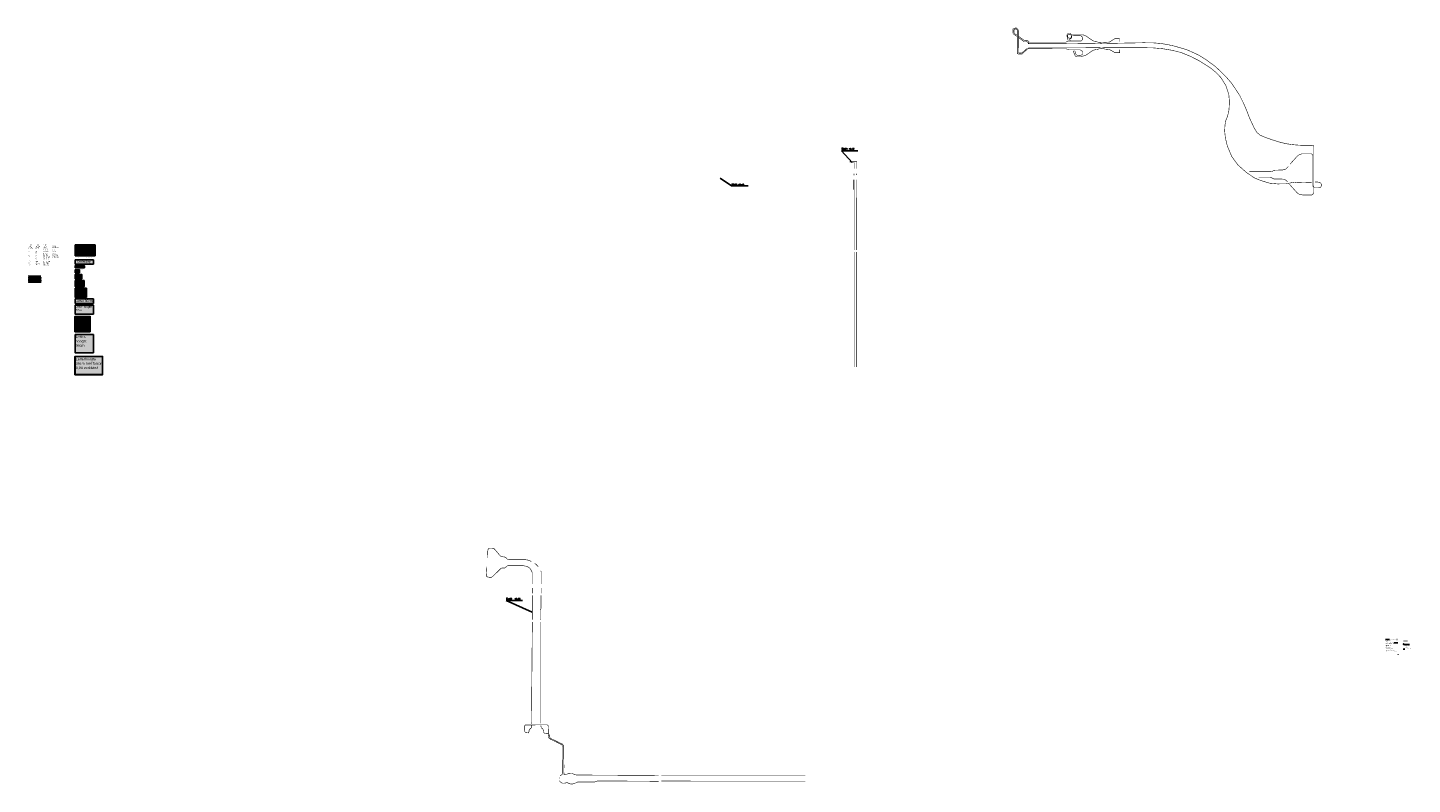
# Model space of a CAD drawing. Header units: metres. Extents: x 361 to 74719, y -10671 to 4094.
# Tile 1 of 3: x 361 to 18396, y -5756 to 4094. Entities that reach past the tile are written whole.
import ezdxf
from ezdxf.enums import TextEntityAlignment as Align

# ---------------------------------------------------------------- set-up
doc = ezdxf.new("R2010")
doc.units = ezdxf.units.M
doc.linetypes.add('ACAD_ISO03W100', pattern=[30, 12, -18])
doc.layers.add('Tekenwerk', color=18, linetype='Continuous')
doc.styles.add('SASBO', font='TXT.SHX')
doc.styles.add('style1', font='swiss.ttf')
doc.styles.add('TXT', font='technic_.ttf', dxfattribs={"width": 0.9, "height": 1.35})

# ---------------------------------------------------------------- blocks, each defined once
blk = doc.blocks.new('Tekstbord type A')
h = blk.add_hatch(color=2)
edge = h.paths.add_edge_path()
edge.add_line((3.5, -20), (56.5, -20))
edge.add_arc((56.5, -16.5), 3.5, 270, 360)
edge.add_line((60, -16.5), (60, 16.5))
edge.add_arc((56.5, 16.5), 3.5, 0, 90)
edge.add_line((56.5, 20), (3.5, 20))
edge.add_arc((3.5, 16.5), 3.5, 90, 180)
edge.add_line((0, 16.5), (0, -16.5))
edge.add_arc((3.5, -16.5), 3.5, 180, 270)
blk.add_lwpolyline([(3.5, -20), (56.5, -20, 0.4142136), (60, -16.5), (60, 16.5, 0.4142136), (56.5, 20), (3.5, 20, 0.4142136), (0, 16.5), (0, -16.5, 0.4142136)], format="xyb", close=True)
at = {"color": 18, "const_width": 1}
blk.add_lwpolyline([(3.5, -17.5), (56.5, -17.5, 0.4142136), (57.5, -16.5), (57.5, 16.5, 0.4142136), (56.5, 17.5), (3.5, 17.5, 0.4142136), (2.5, 16.5), (2.5, -16.5, 0.4142136)], format="xyb", close=True, dxfattribs=at)
blk = doc.blocks.new('Tekstbord type B')
h = blk.add_hatch(color=2)
edge = h.paths.add_edge_path()
edge.add_line((3.5, -30), (86.5, -30))
edge.add_arc((86.5, -26.5), 3.5, 270, 360)
edge.add_line((90, -26.5), (90, 26.5))
edge.add_arc((86.5, 26.5), 3.5, 0, 90)
edge.add_line((86.5, 30), (3.5, 30))
edge.add_arc((3.5, 26.5), 3.5, 90, 180)
edge.add_line((0, 26.5), (0, -26.5))
edge.add_arc((3.5, -26.5), 3.5, 180, 270)
blk.add_lwpolyline([(3.5, -30), (86.5, -30, 0.4142136), (90, -26.5), (90, 26.5, 0.4142136), (86.5, 30), (3.5, 30, 0.4142136), (0, 26.5), (0, -26.5, 0.4142136)], format="xyb", close=True)
at = {"color": 18, "const_width": 1}
blk.add_lwpolyline([(3.5, -27.5), (86.5, -27.5, 0.4142136), (87.5, -26.5), (87.5, 26.5, 0.4142136), (86.5, 27.5), (3.5, 27.5, 0.4142136), (2.5, 26.5), (2.5, -26.5, 0.4142136)], format="xyb", close=True, dxfattribs=at)
blk = doc.blocks.new('Tekstbord type C')
h = blk.add_hatch(color=2)
edge = h.paths.add_edge_path()
edge.add_line((3.5, -40), (116.5, -40))
edge.add_arc((116.5, -36.5), 3.5, 270, 360)
edge.add_line((120, -36.5), (120, 36.5))
edge.add_arc((116.5, 36.5), 3.5, 0, 90)
edge.add_line((116.5, 40), (3.5, 40))
edge.add_arc((3.5, 36.5), 3.5, 90, 180)
edge.add_line((0, 36.5), (0, -36.5))
edge.add_arc((3.5, -36.5), 3.5, 180, 270)
blk.add_lwpolyline([(3.5, -40), (116.5, -40, 0.4142136), (120, -36.5), (120, 36.5, 0.4142136), (116.5, 40), (3.5, 40, 0.4142136), (0, 36.5), (0, -36.5, 0.4142136)], format="xyb", close=True)
at = {"color": 18, "const_width": 1}
blk.add_lwpolyline([(3.5, -37.5), (116.5, -37.5, 0.4142136), (117.5, -36.5), (117.5, 36.5, 0.4142136), (116.5, 37.5), (3.5, 37.5, 0.4142136), (2.5, 36.5), (2.5, -36.5, 0.4142136)], format="xyb", close=True, dxfattribs=at)
blk = doc.blocks.new('Tekstbord type D')
h = blk.add_hatch(color=2)
edge = h.paths.add_edge_path()
edge.add_line((3.5, -60), (146.5, -60))
edge.add_arc((146.5, -56.5), 3.5, 270, 360)
edge.add_line((150, -56.5), (150, 56.5))
edge.add_arc((146.5, 56.5), 3.5, 0, 90)
edge.add_line((146.5, 60), (3.5, 60))
edge.add_arc((3.5, 56.5), 3.5, 90, 180)
edge.add_line((0, 56.5), (0, -56.5))
edge.add_arc((3.5, -56.5), 3.5, 180, 270)
blk.add_lwpolyline([(3.5, -60), (146.5, -60, 0.4142136), (150, -56.5), (150, 56.5, 0.4142136), (146.5, 60), (3.5, 60, 0.4142136), (0, 56.5), (0, -56.5, 0.4142136)], format="xyb", close=True)
at = {"color": 18, "const_width": 1}
blk.add_lwpolyline([(3.5, -57.5), (146.5, -57.5, 0.4142136), (147.5, -56.5), (147.5, 56.5, 0.4142136), (146.5, 57.5), (3.5, 57.5, 0.4142136), (2.5, 56.5), (2.5, -56.5, 0.4142136)], format="xyb", close=True, dxfattribs=at)
blk = doc.blocks.new('Tekstbord type E')
h = blk.add_hatch(color=2)
edge = h.paths.add_edge_path()
edge.add_line((3.5, -30), (236.5, -30))
edge.add_arc((236.5, -26.5), 3.5, 270, 360)
edge.add_line((240, -26.5), (240, 26.5))
edge.add_arc((236.5, 26.5), 3.5, 0, 90)
edge.add_line((236.5, 30), (3.5, 30))
edge.add_arc((3.5, 26.5), 3.5, 90, 180)
edge.add_line((0, 26.5), (0, -26.5))
edge.add_arc((3.5, -26.5), 3.5, 180, 270)
blk.add_lwpolyline([(3.5, -30), (236.5, -30, 0.4142136), (240, -26.5), (240, 26.5, 0.4142136), (236.5, 30), (3.5, 30, 0.4142136), (0, 26.5), (0, -26.5, 0.4142136)], format="xyb", close=True)
at = {"color": 18, "const_width": 1}
blk.add_lwpolyline([(3.5, -27.5), (236.5, -27.5, 0.4142136), (237.5, -26.5), (237.5, 26.5, 0.4142136), (236.5, 27.5), (3.5, 27.5, 0.4142136), (2.5, 26.5), (2.5, -26.5, 0.4142136)], format="xyb", close=True, dxfattribs=at)
blk = doc.blocks.new('Tekstbord type F')
h = blk.add_hatch(color=2)
edge = h.paths.add_edge_path()
edge.add_line((3.5, -60), (236.5, -60))
edge.add_arc((236.5, -56.5), 3.5, 270, 360)
edge.add_line((240, -56.5), (240, 56.5))
edge.add_arc((236.5, 56.5), 3.5, 0, 90)
edge.add_line((236.5, 60), (3.5, 60))
edge.add_arc((3.5, 56.5), 3.5, 90, 180)
edge.add_line((0, 56.5), (0, -56.5))
edge.add_arc((3.5, -56.5), 3.5, 180, 270)
blk.add_lwpolyline([(3.5, -60), (236.5, -60, 0.4142136), (240, -56.5), (240, 56.5, 0.4142136), (236.5, 60), (3.5, 60, 0.4142136), (0, 56.5), (0, -56.5, 0.4142136)], format="xyb", close=True)
at = {"color": 18, "const_width": 1}
blk.add_lwpolyline([(3.5, -57.5), (236.5, -57.5, 0.4142136), (237.5, -56.5), (237.5, 56.5, 0.4142136), (236.5, 57.5), (3.5, 57.5, 0.4142136), (2.5, 56.5), (2.5, -56.5, 0.4142136)], format="xyb", close=True, dxfattribs=at)
blk = doc.blocks.new('Tekstbord type G')
h = blk.add_hatch(color=2)
edge = h.paths.add_edge_path()
edge.add_line((3.5, -120), (236.5, -120))
edge.add_arc((236.5, -116.5), 3.5, 270, 360)
edge.add_line((240, -116.5), (240, 116.5))
edge.add_arc((236.5, 116.5), 3.5, 0, 90)
edge.add_line((236.5, 120), (3.5, 120))
edge.add_arc((3.5, 116.5), 3.5, 90, 180)
edge.add_line((0, 116.5), (0, -116.5))
edge.add_arc((3.5, -116.5), 3.5, 180, 270)
blk.add_lwpolyline([(3.5, -120), (236.5, -120, 0.4142136), (240, -116.5), (240, 116.5, 0.4142136), (236.5, 120), (3.5, 120, 0.4142136), (0, 116.5), (0, -116.5, 0.4142136)], format="xyb", close=True)
at = {"color": 18, "const_width": 1}
blk.add_lwpolyline([(3.5, -117.5), (236.5, -117.5, 0.4142136), (237.5, -116.5), (237.5, 116.5, 0.4142136), (236.5, 117.5), (3.5, 117.5, 0.4142136), (2.5, 116.5), (2.5, -116.5, 0.4142136)], format="xyb", close=True, dxfattribs=at)
blk = doc.blocks.new('Tekst omleiding 240cm')
h = blk.add_hatch(color=2)
edge = h.paths.add_edge_path()
edge.add_line((4, -30), (237, -30))
edge.add_arc((237, -26), 3.5, 270, 360)
edge.add_line((240, -26), (240, 26))
edge.add_arc((237, 26), 3.5, 0, 90)
edge.add_line((237, 30), (4, 30))
edge.add_arc((4, 26), 3.5, 90, 180)
edge.add_line((0, 26), (0, -26))
edge.add_arc((4, -26), 3.5, 180, 270)
blk.add_lwpolyline([(4, -30), (236, -30, 0.414214), (240, -26), (240, 26, 0.414214), (236, 30), (4, 30, 0.414214), (0, 26), (0, -26, 0.414214)], format="xyb", close=True)
at = {"color": 18, "const_width": 1}
blk.add_lwpolyline([(4, -28), (236, -28, 0.414214), (238, -26), (238, 26, 0.414214), (236, 28), (4, 28, 0.414214), (2, 26), (2, -26, 0.414214)], format="xyb", close=True, dxfattribs=at)
at = {"color": 18, "style": 'style1'}
blk.add_text('Omleiding', height=30, dxfattribs=at).set_placement((23, -11))
blk = doc.blocks.new('Tekst Omleiding 120cm')
h = blk.add_hatch(color=2)
edge = h.paths.add_edge_path()
edge.add_line((2, -15), (118, -15))
edge.add_arc((118, -13), 1.75, 270, 360)
edge.add_line((120, -13), (120, 13))
edge.add_arc((118, 13), 1.75, 0, 90)
edge.add_line((118, 15), (2, 15))
edge.add_arc((2, 13), 1.75, 90, 180)
edge.add_line((0, 13), (0, -13))
edge.add_arc((2, -13), 1.75, 180, 270)
blk.add_lwpolyline([(2, -15), (118, -15, 0.414214), (120, -13), (120, 13, 0.414214), (118, 15), (2, 15, 0.414214), (0, 13), (0, -13, 0.414214)], format="xyb", close=True)
at = {"color": 18, "const_width": 0.5}
blk.add_lwpolyline([(2, -14), (118, -14, 0.414214), (119, -13), (119, 13, 0.414214), (118, 14), (2, 14, 0.414214), (1, 13), (1, -13, 0.414214)], format="xyb", close=True, dxfattribs=at)
at = {"color": 18, "style": 'style1'}
blk.add_text('Omleiding', height=15, dxfattribs=at).set_placement((12, -6))
blk = doc.blocks.new('tekstbord_klapbord')
h = blk.add_hatch(color=2)
h.paths.add_polyline_path([(198, 200), (2, 200, 0.414214), (0, 198), (0, 2, 0.414214), (2, 0), (198, 0, 0.414214), (200, 2), (200, 198, 0.414214)])
h.paths.add_polyline_path([(198, 197), (198, 3, -0.414214), (197, 2), (3, 2, -0.414214), (2, 3), (2, 197, -0.414214), (3, 198), (197, 198, -0.414214)], flags=16)
h.paths.add_polyline_path([(197, 196), (197, 4, -0.414214), (196, 3), (4, 3, -0.414214), (3, 4), (3, 196, -0.414214), (4, 197), (196, 197, -0.414214)], flags=0)
h = blk.add_hatch(color=18)
h.paths.add_polyline_path([(197, 198), (3, 198, 0.414214), (2, 197), (2, 3, 0.414214), (3, 2), (197, 2, 0.414214), (198, 3), (198, 197, 0.414214)])
h.paths.add_polyline_path([(197, 196), (197, 4, -0.414214), (196, 3), (4, 3, -0.414214), (3, 4), (3, 196, -0.414214), (4, 197), (196, 197, -0.414214)], flags=16)
for points in [[(2, 200), (198, 200, -0.414214), (200, 198), (200, 2, -0.414214), (198, 0), (2, 0, -0.414214), (0, 2), (0, 198, -0.414214)], [(3, 198), (197, 198, -0.414214), (198, 197), (198, 3, -0.414214), (197, 2), (3, 2, -0.414214), (2, 3), (2, 197, -0.414214)], [(4, 197), (196, 197, -0.414214), (197, 196), (197, 4, -0.414214), (196, 3), (4, 3, -0.414214), (3, 4), (3, 196, -0.414214)]]:
    blk.add_lwpolyline(points, format="xyb", close=True)
blk = doc.blocks.new('tekstbord type H')
h = blk.add_hatch(color=2)
h.paths.add_polyline_path([(358, 240), (2, 240, 0.414214), (0, 238), (0, 2, 0.414214), (2, 0), (358, 0, 0.414214), (360, 2), (360, 238, 0.414214)])
h.paths.add_polyline_path([(358, 237), (358, 3, -0.414214), (357, 2), (3, 2, -0.414214), (2, 3), (2, 237, -0.414214), (3, 238), (357, 238, -0.414214)], flags=16)
h.paths.add_polyline_path([(357, 236), (357, 4, -0.414214), (356, 3), (4, 3, -0.414214), (3, 4), (3, 236, -0.414214), (4, 237), (356, 237, -0.414214)], flags=0)
h = blk.add_hatch(color=18)
h.paths.add_polyline_path([(357, 238), (3, 238, 0.414214), (2, 237), (2, 3, 0.414214), (3, 2), (357, 2, 0.414214), (358, 3), (358, 237, 0.414214)])
h.paths.add_polyline_path([(357, 236), (357, 4, -0.414214), (356, 3), (4, 3, -0.414214), (3, 4), (3, 236, -0.414214), (4, 237), (356, 237, -0.414214)], flags=16)
for points in [[(2, 240), (358, 240, -0.414214), (360, 238), (360, 2, -0.414214), (358, 0), (2, 0, -0.414214), (0, 2), (0, 238, -0.414214)], [(3, 238), (357, 238, -0.414214), (358, 237), (358, 3, -0.414214), (357, 2), (3, 2, -0.414214), (2, 3), (2, 237, -0.414214)], [(4, 237), (356, 237, -0.414214), (357, 236), (357, 4, -0.414214), (356, 3), (4, 3, -0.414214), (3, 4), (3, 236, -0.414214)]]:
    blk.add_lwpolyline(points, format="xyb", close=True)
blk = doc.blocks.new('Tabel Letterhoogtes borden')
for points in [[(0, 144), (0, 0)], [(0, 144), (262, 144)], [(0, 131), (262, 131)], [(0, 118), (262, 118)], [(0, 105), (262, 105)], [(0, 92), (262, 92)], [(0, 78), (262, 78)], [(0, 65), (262, 65)], [(0, 52), (262, 52)], [(0, 39), (262, 39)], [(0, 26), (262, 26)], [(0, 13), (262, 13)], [(0, 0), (262, 0)], [(43, 144), (43, 0)], [(149, 144), (149, 0)], [(168, 131), (168, 0)], [(187, 144), (187, 0)], [(205, 131), (205, 0)], [(224, 144), (224, 0)], [(262, 144), (262, 0)]]:
    blk.add_lwpolyline(points)
at = {"color": 5, "style": 'style1'}
for s, p in [('A**', (191, 122)), ('305', (190, 109)), ('170', (190, 96)), ('140', (190, 83)), ('140', (190, 69)), ('110', (190, 56)), ('110', (190, 43)), ('50', (192, 17)), ('80', (192, 30)), ('36', (192, 4))]:
    blk.add_text(s, height=5, dxfattribs=at).set_placement(p)
at = {"color": 5, "char_height": 5, "style": 'style1'}
for s, insert, width, attachment_point in [('{\\C256;Max snelheid}', (2, 140), 210.29, 1), ('{\\C256;Wegcategorie}', (45, 140), 210.29, 1), ('{\\C256;Nationale stroomweg}', (45, 114), 210.29, 1), ('{\\C256;Regionale stroomweg}', (45, 101), 210.29, 1), ('{\\C256;Gebiedsontsluitingsweg bubeko}', (45, 88), 210.29, 1), ('{\\C256;Gebiedsontsluitingsweg bibeko}', (45, 75), 210.29, 1), ('{\\C256;Erftoegangsweg bubeko}', (45, 62), 210.29, 1), ('{\\C256;Gebiedsontsluitingsweg bibeko}', (45, 49), 210.29, 1), ('{\\C256;Erftoegangsweg bibeko}', (45, 35), 210.29, 1), ('{\\C256;Fietspad *}', (45, 22), 210.29, 1), ('{\\C256;Voetpad *}', (45, 9), 210.29, 1), ('{\\C256;Permanent}', (152, 140), 210.29, 1), ('{\\C256;360}', (158, 111), 18.67, 5), ('{\\C256;200}', (158, 98), 18.67, 5), ('{\\C256;170}', (158, 85), 18.67, 5), ('{\\C256;170}', (158, 72), 18.67, 5), ('{\\C256;140}', (158, 59), 18.67, 5), ('{\\C256;140}', (158, 46), 18.67, 5), ('{\\C256;110}', (158, 33), 18.67, 5), ('{\\C256;50}', (158, 20), 18.67, 5), ('{\\C256;36}', (158, 7), 18.67, 5), ('{\\C256;A}', (156, 127), 210.29, 1), ('{\\C256;270}', (177, 111), 18.67, 5), ('{\\C256;150}', (177, 98), 18.67, 5), ('{\\C256;128}', (177, 85), 18.67, 5), ('{\\C256;128}', (177, 72), 18.67, 5), ('{\\C256;105}', (177, 59), 18.67, 5), ('{\\C256;105}', (177, 46), 18.67, 5), ('{\\C256;83}', (177, 33), 18.67, 5), ('{\\C256;38}', (177, 20), 18.67, 5), ('{\\C256;27}', (177, 7), 18.67, 5), ('{\\C256;a}', (175, 127), 210.29, 1), ('{\\C256;Tijdelijk}', (193, 140), 210.29, 1), ('{\\C256;229}', (215, 111), 18.67, 5), ('{\\C256;128}', (215, 98), 18.67, 5), ('{\\C256;105}', (215, 85), 18.67, 5), ('{\\C256;105}', (215, 72), 18.67, 5), ('{\\C256;83}', (215, 59), 18.67, 5), ('{\\C256;83}', (215, 46), 18.67, 5), ('{\\C256;60}', (215, 33), 18.67, 5), ('{\\C256;38}', (215, 20), 18.67, 5), ('{\\C256;27}', (215, 7), 18.67, 5), ('{\\C256;a}', (213, 127), 210.29, 1), ('{\\C256;Routebord}', (227, 140), 210.29, 1), ('{\\C256;270}', (243, 111), 37.5, 5), ('{\\C256;270}', (243, 98), 37.5, 5), ('{\\C256;270}', (243, 85), 37.5, 5), ('{\\C256;270}', (243, 72), 37.5, 5), ('{\\C256;270}', (243, 59), 37.5, 5), ('{\\C256;270}', (243, 46), 37.5, 5), ('{\\C256;180}', (243, 33), 37.5, 5), ('{\\C256;180}', (243, 20), 37.5, 5), ('{\\C256;180}', (243, 7), 37.5, 5), ("{\\C256;* indien tekst op hetzelfde bord als voor auto's dan de letterhoogte van die voor de auto's gebruiken.}", (45, -4), 210.29, 1), ('{\\C256;** Officieel mag je de tekst verkleinen met factor 0,94}', (45, -21), 210.29, 1)]:
    blk.add_mtext(s, dxfattribs=dict(at, insert=insert, width=width, attachment_point=attachment_point))
at = {"char_height": 5, "width": 210.29, "attachment_point": 1, "style": 'style1'}
for s, insert in [('100 / 120 ', (2, 114)), ('100  ', (2, 101)), ('80', (2, 88)), ('70 ', (2, 75)), ('60 ', (2, 62)), ('50', (2, 49)), ('30', (2, 35))]:
    blk.add_mtext(s, dxfattribs=dict(at, insert=insert))
blk = doc.blocks.new('titel1')
h = blk.add_hatch(color=30)
h.paths.add_polyline_path([(-169, 8, 0.414214), (-170, 7), (-170, 1, 0.414214), (-169, 0), (-158, 0), (-154, 4), (-158, 8)])
h.paths.add_polyline_path([(-169, 8, 0.414214), (-170, 7), (-170, 1, 0.412693), (-169, 0), (-158, 0), (-155, 4), (-159, 8)], flags=16)
h.paths.add_polyline_path([(-164, 7), (-159, 7), (-159, 5), (-161, 5), (-162, 1), (-164, 1), (-162, 5), (-165, 5)], flags=0)
h.paths.add_polyline_path([(-167, 7), (-166, 3), (-166, 3), (-165, 5), (-163, 5), (-165, 1), (-167, 1), (-168, 7)], flags=0)
blk.add_hatch(color=5).paths.add_polyline_path([(0, 0), (0, 8), (-158, 8), (-158, 8), (-155, 4), (-158, 0), (-158, 0)])
at = {"color": 5}
blk.add_lwpolyline([(0, 8), (-158, 8), (-158, 8), (-155, 4), (-158, 0), (-158, 0), (0, 0), (0, 8)], close=True, dxfattribs=at)
at = {"color": 5, "insert": (-4, 4), "char_height": 3, "width": 100.17, "attachment_point": 6, "style": 'style1'}
blk.add_mtext('{\\C255;LEGENDA}', dxfattribs=at)
blk = doc.blocks.new('titel2')
h = blk.add_hatch(color=30)
h.paths.add_polyline_path([(-169, 8, 0.414214), (-170, 7), (-170, 1, 0.414214), (-169, 0), (-158, 0), (-154, 4), (-158, 8)])
h.paths.add_polyline_path([(-169, 8, 0.414214), (-170, 7), (-170, 1, 0.412693), (-169, 0), (-158, 0), (-155, 4), (-159, 8)], flags=16)
h.paths.add_polyline_path([(-164, 7), (-159, 7), (-159, 5), (-161, 5), (-162, 1), (-164, 1), (-162, 5), (-165, 5)], flags=0)
h.paths.add_polyline_path([(-167, 7), (-166, 3), (-166, 3), (-165, 5), (-163, 5), (-165, 1), (-167, 1), (-168, 7)], flags=0)
blk.add_hatch(color=5).paths.add_polyline_path([(0, 0), (0, 8), (-158, 8), (-158, 8), (-155, 4), (-158, 0), (-158, 0)])
at = {"color": 5}
blk.add_lwpolyline([(0, 8), (-158, 8), (-158, 8), (-155, 4), (-158, 0), (-158, 0), (0, 0), (0, 8)], close=True, dxfattribs=at)
at = {"color": 5, "insert": (-4, 4), "char_height": 3, "width": 100.17, "attachment_point": 6, "style": 'style1'}
blk.add_mtext('{\\C255;BIJBEHORENDE TEKENING(EN)}', dxfattribs=at)
blk = doc.blocks.new('titel3')
h = blk.add_hatch(color=30)
h.paths.add_polyline_path([(-169, 8, 0.414214), (-170, 7), (-170, 1, 0.414214), (-169, 0), (-158, 0), (-154, 4), (-158, 8)])
h.paths.add_polyline_path([(-169, 8, 0.414214), (-170, 7), (-170, 1, 0.412693), (-169, 0), (-158, 0), (-155, 4), (-159, 8)], flags=16)
h.paths.add_polyline_path([(-164, 7), (-159, 7), (-159, 5), (-161, 5), (-162, 1), (-164, 1), (-162, 5), (-165, 5)], flags=0)
h.paths.add_polyline_path([(-167, 7), (-166, 3), (-166, 3), (-165, 5), (-163, 5), (-165, 1), (-167, 1), (-168, 7)], flags=0)
blk.add_hatch(color=5).paths.add_polyline_path([(0, 0), (0, 8), (-158, 8), (-158, 8), (-155, 4), (-158, 0), (-158, 0)])
at = {"color": 5}
blk.add_lwpolyline([(0, 8), (-158, 8), (-158, 8), (-155, 4), (-158, 0), (-158, 0), (0, 0), (0, 8)], close=True, dxfattribs=at)
at = {"color": 5, "insert": (-4, 4), "char_height": 3, "width": 100.17, "attachment_point": 6, "style": 'style1'}
blk.add_mtext('{\\C255;OPMERKING(EN)}', dxfattribs=at)
blk = doc.blocks.new('titel4')
h = blk.add_hatch(color=30)
h.paths.add_polyline_path([(-169, 8, 0.414214), (-170, 7), (-170, 1, 0.414214), (-169, 0), (-158, 0), (-154, 4), (-158, 8)])
h.paths.add_polyline_path([(-169, 8, 0.414214), (-170, 7), (-170, 1, 0.412693), (-169, 0), (-158, 0), (-155, 4), (-159, 8)], flags=16)
h.paths.add_polyline_path([(-164, 7), (-159, 7), (-159, 5), (-161, 5), (-162, 1), (-164, 1), (-162, 5), (-165, 5)], flags=0)
h.paths.add_polyline_path([(-167, 7), (-166, 3), (-166, 3), (-165, 5), (-163, 5), (-165, 1), (-167, 1), (-168, 7)], flags=0)
blk.add_hatch(color=5).paths.add_polyline_path([(0, 0), (0, 8), (-158, 8), (-158, 8), (-155, 4), (-158, 0), (-158, 0)])
at = {"color": 5}
blk.add_lwpolyline([(0, 8), (-158, 8), (-158, 8), (-155, 4), (-158, 0), (-158, 0), (0, 0), (0, 8)], close=True, dxfattribs=at)
at = {"color": 5, "insert": (-4, 4), "char_height": 3, "width": 100.17, "attachment_point": 6, "style": 'style1'}
blk.add_mtext('{\\C255;OPDRACHTGEVER}', dxfattribs=at)
blk = doc.blocks.new('attentie2')
at = {"layer": 'Tekenwerk'}
h = blk.add_hatch(color=2, dxfattribs=at)
h.paths.add_polyline_path([(-9, -6, 1), (1, -6, 1)])
h.paths.add_polyline_path([(1, -6, -1), (-9, -6, -1)], flags=16)
h.paths.add_polyline_path([(1, -6, -1), (-9, -6, -1)], flags=0)
h.paths.add_polyline_path([(-1, -5, -0.528828), (0, -5), (0, -7, -0.528828), (-1, -8), (-5, -7, -0.83168), (-5, -6)], flags=0)
h.paths.add_polyline_path([(-6, -6, -1), (-8, -6, -1)], flags=0)
h = blk.add_hatch(color=18, dxfattribs=at)
h.paths.add_polyline_path([(-9, -6, 1), (1, -6, 1)])
h.paths.add_polyline_path([(1, -6, -1), (-9, -6, -1)], flags=16)
h.paths.add_polyline_path([(-1, -5, -0.528828), (0, -5), (0, -7, -0.528828), (-1, -8), (-5, -7, -0.83168), (-5, -6)], flags=0)
h.paths.add_polyline_path([(-6, -6, -1), (-8, -6, -1)], flags=0)
at = {"layer": 'Tekenwerk', "color": 18}
for p, q in [((-1, -5), (-5, -6)), ((-5, -7), (-1, -8)), ((0, -5), (0, -7))]:
    blk.add_line(p, q, dxfattribs=at)
for centre, radius in [((-4, -6), 5.16), ((-4, -6), 5.05), ((-4, -6), 4.84), ((-7, -6), 0.78)]:
    blk.add_circle(centre, radius, dxfattribs=at)
for centre, radius, start, end in [((-5, -6), 0.52, 100.5008, 259.4992), ((-1, -5), 0.377, 0, 111.4846), ((-1, -7), 0.377, 248.5154, 0)]:
    blk.add_arc(centre, radius, start, end, dxfattribs=at)

msp = doc.modelspace()

# ---------------------------------------------------------------- hatches: boundary and pattern name
h = msp.add_hatch(color=30)
h.paths.add_polyline_path([(362, 867, 0.414214), (361, 866), (361, 861, 0.414214), (362, 860), (373, 860), (377, 863), (373, 867)])
h.paths.add_polyline_path([(362, 867, 0.414214), (361, 866), (361, 861, 0.412693), (362, 860), (373, 860), (376, 863), (373, 867)], flags=16)
h.paths.add_polyline_path([(367, 866), (372, 866), (372, 865), (370, 865), (369, 860), (367, 860), (369, 865), (366, 865)], flags=0)
h.paths.add_polyline_path([(364, 866), (365, 862), (365, 862), (366, 865), (368, 865), (366, 860), (364, 860), (363, 866)], flags=0)
msp.add_hatch(color=5).paths.add_polyline_path([(531, 867), (373, 867), (373, 867), (376, 864), (373, 860), (373, 860), (531, 860)])

# ---------------------------------------------------------------- linework, layer by layer
at = {"color": 5, "linetype": 'ACAD_ISO03W100', "ltscale": 0.05}
for p, q in [((13389, 3900, -181986093), (13393, 3895)), ((13393, 3895), (13403, 3891))]:
    msp.add_line(p, q, dxfattribs=at)
at = {"color": 18}
msp.add_line((18211, -4065), (18211, -4060), dxfattribs=at)
at = {"color": 5, "linetype": 'ACAD_ISO03W100', "ltscale": 0.05, "const_width": 7, "flags": 128}
for points, elevation in [([(13246, 3981), (13208, 4006), (13201, 4012), (13196, 4021), (13196, 4030), (13196, 4070), (13196, 4078), (13207, 4084), (13224, 4090), (13232, 4090), (13241, 4090), (13244, 4086), (13253, 4079), (13260, 4070), (13262, 4063), (13265, 4048)], 181986093), ([(13215, 4018), (13210, 4027), (13208, 4036), (13207, 4045), (13207, 4066), (13211, 4071), (13219, 4078), (13229, 4078), (13240, 4078), (13243, 4075), (13246, 4070), (13249, 4066), (13251, 4058), (13252, 4050)], 7), ([(13245, 3997), (13215, 4018)], 7), ([(13252, 3774), (13252, 4050)], 7), ([(13266, 3772), (13265, 4048)], 7), ([(13401, 3911), (13399, 3915), (13397, 3917), (13394, 3920), (13392, 3921), (13389, 3923), (13384, 3924), (13377, 3925), (13352, 3925), (13348, 3926), (13341, 3929), (13270, 3980)], 7), ([(13962, 4001), (13959, 4002), (13955, 4004), (13951, 4008), (13947, 4012), (13942, 4016), (13935, 4018), (13924, 4019), (13914, 4018), (13906, 4013), (13901, 4006), (13898, 3995), (13898, 3984), (13903, 3972), (13912, 3963), (13923, 3959), (13935, 3957), (13944, 3958), (13951, 3965), (13953, 3972), (13953, 3978), (13954, 3983), (13957, 3987), (13960, 3988)], 7), ([(13940, 3926), (13932, 3946), (13943, 3950), (13952, 3953), (13958, 3964), (13960, 3976), (13954, 3994), (13945, 4002), (13933, 4008), (13923, 4008), (13914, 4004), (13906, 3992), (13906, 3984), (13907, 3952), (13910, 3936), (13914, 3926)], 181986093), ([(13252, 3774), (13252, 3759), (13254, 3757), (13257, 3755), (13265, 3751), (13269, 3751), (13310, 3751), (13313, 3752), (13319, 3757), (13328, 3765), (13396, 3829), (13886, 3832)], 7), ([(13266, 3772), (13268, 3767), (13268, 3767), (13278, 3765), (13301, 3765), (13306, 3765), (13311, 3767), (13316, 3770), (13328, 3779), (13367, 3818), (13375, 3818)], 7), ([(13403, 3891), (13388, 3903), (13386, 3906), (13383, 3908), (13380, 3910), (13377, 3912), (13373, 3913), (13366, 3914), (13341, 3914), (13337, 3915), (13329, 3919), (13270, 3964)], 7), ([(13891, 3910), (13888, 3908), (13884, 3906), (13878, 3905), (13418, 3905), (13410, 3905), (13406, 3905), (13404, 3908), (13401, 3911)], 7), ([(13893, 3889), (13403, 3891)], 7), ([(13978, 3794), (14003, 3731), (14005, 3726), (14014, 3721), (14028, 3719), (14082, 3719), (14109, 3725)], 181986093), ([(16794, 2058), (16896, 1944), (16911, 1932), (16929, 1924), (16942, 1921), (16973, 1916), (17003, 1916), (17078, 1916), (17087, 1917), (17095, 1920), (17103, 1929), (17110, 1939), (17114, 1951), (17114, 2546), (17111, 2554), (17108, 2557), (17105, 2559), (17099, 2561), (17089, 2562), (16972, 2562), (16896, 2566), (16824, 2573), (16745, 2585), (16658, 2607), (16563, 2637), (16486, 2664), (16415, 2694), (16375, 2727), (16340, 2781), (16275, 2920), (16239, 3016), (16203, 3099), (16148, 3211), (16097, 3290), (16043, 3370), (15974, 3450), (15902, 3522), (15824, 3594), (15703, 3682), (15612, 3738), (15481, 3798), (15407, 3823), (15291, 3856), (15217, 3872), (15125, 3888), (15027, 3896), (14897, 3898), (14362, 3888), (14322, 3884)], 7), ([(14372, 3833), (14925, 3833), (15024, 3831), (15144, 3820), (15270, 3799), (15384, 3771), (15511, 3719), (15620, 3663), (15762, 3574), (15841, 3510), (15903, 3444), (15968, 3340), (16006, 3227), (16014, 3128), (16008, 3021), (15990, 2942), (15967, 2886), (15956, 2824), (15952, 2750), (15960, 2667), (15986, 2556), (16044, 2417), (16123, 2309), (16236, 2208), (16340, 2138), (16426, 2103), (16535, 2070), (16642, 2060), (16757, 2062), (16827, 2077), (16862, 2083), (16894, 2077), (16929, 2077), (17025, 2080), (17084, 2080)], 7), ([(11066, 2350), (11161, 2350)], 7), ([(11161, 2350), (11161, 2258)], 7), ([(17127, 2084), (17164, 2084), (17185, 2081), (17201, 2073), (17208, 2064), (17212, 2052), (17211, 2037), (17207, 2024), (17200, 2016), (17186, 2011), (17166, 2009), (17130, 2009), (17125, 2010), (17118, 2013), (17111, 2017), (17106, 2022), (17102, 2029), (17100, 2045), (17100, 2428), (17099, 2437), (17096, 2442), (17092, 2446), (17085, 2450), (17074, 2452), (16958, 2452), (16945, 2448), (16923, 2440), (16905, 2429), (16890, 2413), (16803, 2316)], 7), ([(11066, 2339), (11127, 2339)], 7), ([(11127, 2339), (11127, 2258)], 7), ([(16781, 2287), (16761, 2267), (16746, 2253), (16732, 2247), (16706, 2242), (16652, 2240), (16613, 2240), (16599, 2237), (16583, 2230), (16573, 2224), (16562, 2221), (16537, 2219), (16272, 2219)], 7), ([(11114, 2115), (11114, 1984)], 7), ([(11127, 2117), (11127, 1671)], -408748804), ([(11159, 1620), (11161, 2117)], 7), ([(16395, 2143), (16545, 2143), (16564, 2140), (16580, 2131), (16595, 2124), (16614, 2124), (16700, 2123), (16722, 2121), (16740, 2114), (16757, 2102), (16770, 2087)], 7), ([(11127, 1671), (11127, 1202)], -408748804), ([(11159, 1202), (11159, 1620)], 7), ([(11127, 1173), (11127, 1154), (11126, -323)], 181985617), ([(11159, 1173), (11159, 1154), (11158, -324)], 181985617), ([(531, 867), (373, 867), (373, 867), (376, 864), (373, 860), (373, 860), (531, 860), (531, 867)], 7), ([(18279, -3891), (18334, -3891)], 7)]:
    msp.add_lwpolyline(points, dxfattribs=dict(at, elevation=elevation))
for points in [[(13891, 3818), (13375, 3818)], [(14023, 3737), (14016, 3747), (13999, 3794)], [(14295, 3812), (14372, 3833)], [(14321, 3899), (14453, 3907), (14519, 3950), (14528, 3951), (14583, 3951), (14583, 3914)], [(14328, 3833), (14394, 3815), (14444, 3810), (14471, 3800), (14521, 3770), (14584, 3770), (14584, 3806)], [(11125, 2193), (11125, 2174)], [(11159, 2195), (11159, 2175)], [(6663, -2831), (6628, -2831), (6609, -2824), (6597, -2814), (6589, -2802), (6576, -2797), (6550, -2794), (6541, -2793), (6526, -2790), (6516, -2782), (6446, -2699), (6435, -2688), (6425, -2684), (6410, -2682), (6376, -2681), (6366, -2685), (6362, -2690), (6358, -2697), (6354, -2716), (6349, -2807)], [(6920, -2854), (6903, -2846), (6877, -2837), (6845, -2832), (6799, -2831)], [(7013, -2926), (6999, -2909), (6985, -2895), (6971, -2883), (6964, -2877)], [(6342, -2924), (6335, -3037), (6335, -3046), (6340, -3051), (6351, -3057), (6363, -3059), (6384, -3062), (6400, -3061), (6417, -3052), (6436, -3033), (6524, -2947), (6529, -2942), (6535, -2941), (6551, -2940), (6564, -2941), (6571, -2941), (6580, -2938), (6586, -2935), (6590, -2929), (6597, -2920), (6602, -2916), (6607, -2913), (6614, -2911), (6626, -2910), (6660, -2910)], [(6799, -2910), (6824, -2911), (6847, -2916), (6864, -2921), (6880, -2928), (6894, -2936), (6910, -2952), (6925, -2981), (6931, -2996), (6932, -3007)], [(7050, -3005), (7049, -2992), (7047, -2982), (7044, -2977)], [(6922, -4965), (6923, -4940), (6934, -3644)], [(7041, -4963), (7040, -4937), (7040, -3641)], [(7345, -5596), (7345, -5546), (7345, -5546), (7345, -5546), (7346, -5533), (7346, -5533), (7346, -5531), (7346, -5531), (7346, -5518), (7344, -5467), (7342, -5251), (7326, -5232), (7169, -5157), (7157, -5135), (7153, -5103), (7139, -5097), (7124, -5097), (7101, -5094), (7081, -5082), (7078, -5058), (7071, -5033), (7050, -5021), (7045, -4990)]]:
    msp.add_lwpolyline(points, dxfattribs=at)
at = {"color": 1, "const_width": 7}
for points in [[(13891, 3818), (13921, 3805), (14070, 3805), (14090, 3796), (14099, 3783), (14101, 3767), (14099, 3749), (14091, 3740), (14078, 3734), (14066, 3731), (14049, 3731), (14040, 3732), (14023, 3737)], [(6799, -2831), (6663, -2831)], [(6660, -2910), (6799, -2910)], [(6932, -3007), (6932, -3147)], [(7050, -3147), (7050, -3005)], [(6933, -3199), (6933, -3271)], [(7049, -3271), (7049, -3199)], [(6934, -3297), (6934, -3512)], [(7040, -3511), (7041, -3486), (7045, -3472), (7048, -3454), (7048, -3297)]]:
    msp.add_lwpolyline(points, dxfattribs=at)
at = {"color": 1, "const_width": 7, "elevation": 181986093}
msp.add_lwpolyline([(14109, 3725), (14133, 3731), (14144, 3735), (14158, 3745), (14198, 3773), (14238, 3800), (14268, 3808), (14295, 3812)], dxfattribs=at)
at = {"layer": 'Tekenwerk', "color": 18}
for p, q in [((11099, 2338), (10960, 2493)), ((10960, 2493), (11174, 2493)), ((9381, 2137), (9528, 2036)), ((9528, 2036), (9744, 2036)), ((6934, -3513), (6592, -3363)), ((6592, -3363), (6806, -3363))]:
    msp.add_line(p, q, dxfattribs=at)
at = {"layer": 'Tekenwerk', "color": 1}
for points, const_width in [([(13960, 3987), (13981, 3989), (14076, 3989), (14083, 3987), (14092, 3980), (14098, 3972), (14101, 3964), (14102, 3952), (14101, 3943), (14096, 3934), (14089, 3926), (14079, 3920), (13929, 3920), (13915, 3919), (13908, 3918), (13901, 3916), (13898, 3914), (13893, 3911), (13892, 3910)], 7), ([(14321, 3899), (14297, 3907), (14286, 3913), (14274, 3917), (14263, 3917), (14250, 3919), (14238, 3923), (14224, 3933), (14196, 3951), (14168, 3970), (14150, 3983), (14142, 3989), (14130, 3994), (14117, 3998), (14107, 4000), (14089, 4001), (13962, 4001)], 7), ([(13886, 3832), (14328, 3833)], 7), ([(13893, 3889), (14322, 3884)], 7), ([(18279, -3882), (18334, -3882)], 2)]:
    msp.add_lwpolyline(points, dxfattribs=dict(at, const_width=const_width))
at = {"layer": 'Tekenwerk', "color": 5, "linetype": 'ACAD_ISO03W100', "ltscale": 0.05, "const_width": 7, "elevation": 181985495, "flags": 128}
for points in [[(6936, -3616), (6935, -3599), (6935, -3599), (6935, -3599), (6935, -3587), (6935, -3572), (6934, -3554), (6935, -3531), (6934, -3513), (6934, -3513)], [(7042, -3614), (7041, -3596), (7041, -3596), (7041, -3596), (7041, -3584), (7041, -3569), (7040, -3552), (7041, -3528), (7040, -3511), (7040, -3511)], [(7283, -5682), (7283, -5678), (7284, -5674), (7284, -5674), (7285, -5670)]]:
    msp.add_lwpolyline(points, dxfattribs=at)
at = {"layer": 'Tekenwerk', "color": 5, "linetype": 'ACAD_ISO03W100', "ltscale": 0.05, "const_width": 7, "flags": 128}
for points in [[(6857, -4983), (6841, -4985), (6831, -5003), (6829, -5043), (6832, -5064)], [(7145, -5006), (7141, -4992), (7126, -4982), (7097, -4982), (6857, -4983)], [(6891, -5074), (6892, -5055), (6901, -5038), (6921, -5020), (6922, -4990)], [(7145, -5006), (7141, -5112), (7145, -5135), (7151, -5156), (7167, -5167), (7315, -5239), (7326, -5251), (7332, -5266), (7330, -5515), (7328, -5572), (7328, -5617)], [(6832, -5064), (6841, -5077), (6856, -5084), (6879, -5087), (6891, -5074)], [(7288, -5708), (7289, -5710), (7294, -5718), (7302, -5726), (7312, -5733), (7319, -5738), (7329, -5742)], [(7295, -5645), (7305, -5638), (7315, -5633), (7322, -5628), (7327, -5622), (7328, -5617)], [(7329, -5742), (7361, -5740), (7388, -5734), (7412, -5746), (7436, -5752), (7464, -5751), (7494, -5740), (7522, -5727), (7748, -5725), (7785, -5712)], [(7501, -5635), (7453, -5615), (7411, -5614), (7382, -5625), (7366, -5633), (7346, -5627), (7345, -5596)], [(8580, -5641), (8484, -5640), (7501, -5635)], [(8580, -5717), (8484, -5716), (7785, -5712)], [(10490, -5642), (10490, -5642), (10490, -5642), (10490, -5642), (10490, -5642), (10490, -5642), (8613, -5641)], [(10490, -5715), (10490, -5715), (10490, -5715), (10490, -5715), (10490, -5715), (10490, -5715), (8613, -5714)]]:
    msp.add_lwpolyline(points, dxfattribs=at)

# ---------------------------------------------------------------- block references
for name, p in [('Tabel Letterhoogtes borden', (980, 1124)), ('Tekstbord type A', (978, 923)), ('Tekst omleiding 240cm', (979, 1044)), ('Tekst Omleiding 120cm', (979, 982)), ('Tekstbord type B', (978, 853)), ('Tekstbord type C', (978, 763)), ('Tekstbord type D', (978, 643)), ('Tekstbord type E', (978, 533)), ('Tekstbord type F', (978, 423)), ('Tekstbord type G', (978, -21))]:
    msp.add_blockref(name, p)
at = {"color": 18}
for name, p in [('titel4', (531, 840)), ('titel3', (531, 820)), ('titel2', (531, 800)), ('titel1', (531, 780))]:
    msp.add_blockref(name, p, dxfattribs=at)
at = {"color": 2}
for name, p in [('tekstbord_klapbord', (976, 136)), ('tekstbord type H', (977, -425))]:
    msp.add_blockref(name, p, dxfattribs=at)
at = {"layer": 'Tekenwerk', "color": 2, "rotation": 90}
msp.add_blockref('attentie2', (18277, -3927), dxfattribs=at)

# ---------------------------------------------------------------- texts
at = {"style": 'TXT'}
for s, p in [('TYPE A - 60 x 40 (aantal = 00)', (1025, 946)), ('TYPE B - 90 x 60 (aantal = 00)', (1023, 886)), ('TYPE C - 120 x 80 (aantal = 00)', (1038, 806)), ('TYPE D - 150 x 120 (aantal = 00)', (1053, 706)), ('TYPE E - 240 x 60 (aantal = 00)', (1098, 566)), ('TYPE F - 240 x 120 (aantal = 00)', (1098, 486)), ('TYPE G - 240 x 240 (aantal = 00)', (1033, 338)), ('TYPE G - 240 x 240 (aantal = 00)', (1098, 102)), ('TYPE G - 240 x 240 (aantal = 00)', (1035, -182))]:
    msp.add_text(s, height=5, dxfattribs=at).set_placement(p, align=Align.BOTTOM_CENTER)
at = {"char_height": 10, "width": 435.84, "attachment_point": 1, "style": 'style1'}
for s, insert in [('Maanden:\\Pjanuari\\Pfebruari\\Penzovoort\\P\\Pjan.\\Pfeb.\\Pmrt.\\Papr.\\Pmei\\Pjun.\\Pjul.\\Paug.\\Psep.\\Pokt.\\Pnov.\\Pdec.', (369, 1271)), ('Dagen:\\Pmaandag\\Pdinsdag\\Penzovoort\\P\\Pma\\Pdi\\Pwo\\Pdo\\Pvr\\Pza\\Pzo\\P\\Pdi/wo\\Pdo en za\\Pma t/m vr', (462, 1271)), ('Perioden\\Pnov./dec.\\Pmei/jun.\\Pjun. en aug.\\Pmrt. t/m mei\\Pokt. t/m dec.\\P\\P16/17 jun.\\P16 en 23 jul.\\P16 jun. en 23 jul.\\P16 jul. t/m 18 aug.\\P16 t/m 19 okt.\\P\\Pbij ruimtegebrek\\P16 t/m 19/12\\P25/4 t/m 2/5\\P25/7 en 3/8', (559, 1271)), ('uren:\\P7-14 h\\P7.30-18.00 h\\P\\P1-3 h\\P7-10 h\\P\\P15-19 h\\P1.30-3.00 h\\P7.00-10.30 h\\P15.30-19.00 h', (685, 1271))]:
    msp.add_mtext(s, dxfattribs=dict(at, insert=insert))
at = {"color": 18, "attachment_point": 1, "style": 'style1'}
for s, insert, char_height, width in [('Omleiding\\Pletterhoogte\\P7cm', (983, 938), 7, 50), ('Omleiding\\Pletterhoogte\\P10cm', (983, 876), 10, 80), ('Omleiding\\Pletterhoogte\\P15cm', (983, 795), 15, 110), ('Omleiding\\Pletterhoogte\\P15cm', (983, 692), 15, 110), ('Letter 30cm', (985, 552), 30, 230), ('Letterhoogte\\P27cm', (985, 476), 27, 230), ('Letter-\\Phoogte\\P36cm', (991, 325), 33.9, 230), ('Letter-\\Phoogte\\P36cm', (985, 87), 33.9, 226.87), ('Letterhoogte\\P36cm met factor 0,94 verkleind', (987, -204), 33.85, 340.85)]:
    msp.add_mtext(s, dxfattribs=dict(at, insert=insert, char_height=char_height, width=width))
at = {"color": 5, "insert": (527, 863), "char_height": 3, "width": 100.17, "attachment_point": 6, "style": 'style1'}
msp.add_mtext('{\\C255;LEEG}', dxfattribs=at)
at = {"color": 1, "insert": (18049, -3867), "char_height": 3, "width": 152.87, "attachment_point": 1, "style": 'TXT'}
msp.add_mtext('{\\fArial|b1|i0|c0|p34;\\L\\C256;STROOIROUTE LEIDEN 8^I^I^I^I^I^I^I^IA44\\fArial|b0|i0|c0|p34;\\l\\P\\PSTROOIER: 5m3\\P\\PVanaf steunpunt Leiden ri. Amsterdam.\\PAfrit Roelofarendsveen, \\fArial|b1|i0|c0|p34;afrit\\fArial|b0|i0|c0|p34; \\fArial|b1|i0|c0|p34;niet strooien.\\P\\fArial|b0|i0|c0|p34;Via\\fArial|b1|i0|c0|p34; \\fArial|b0|i0|c0|p34;de “lage” rotonde direct de toerit nemen ri. Amsterdam, \\fArial|b1|i0|c0|p34;toerit A4 ri. Amsterdam strooien\\fArial|b0|i0|c0|p34;.\\PVia knooppunt Burgerveen (afrit Nieuw Vennep / Leimuiden) naar de A44 ri. Den Haag.\\P\\P\\fArial|b1|i0|c0|p34;Op heenweg ri. Den Haag geen hoofdrijbanen strooien, \\Lalleen afritten en toeritten\\l.\\P\\fArial|b0|i0|c0|p34;Bij het \\fArial|b1|i0|c0|p34;begin van de afrit starten\\fArial|b0|i0|c0|p34; met strooien, stoppen met strooien aan het eind van de afrit.\\PBij het begin van de toerit starten met strooien, aan het \\fArial|b1|i0|c0|p34;einde van de toerit stoppen\\fArial|b0|i0|c0|p34; met strooien.\\P\\POp de A44 afrit Noordwijkerhout strooien, rotonde draaien.\\PToerit A44 ri. Den Haag strooien.\\PAfrit Warmond strooien.\\PToerit A44 ri. Den Haag strooien.\\PAfrit Voorhout strooien.\\PToerit A44 ri. Den Haag strooien.\\PAfrit Oegstgeest strooien.\\PToerit A44 ri. Den Haag strooien.\\PAfrit Leiden strooien.\\PToerit A44 ri. Den Haag strooien.\\PA44 vervolgen tot aan verkeerslichten (niet strooien).\\PBij verkeerslichten draaien.\\PVia hoofdrijbaan A44 ri. Amsterdam.\\P\\fArial|b1|i0|c0|p34;Bij begin afrit naar Leiden-Zuid beginnen met het strooien van de hoofdrijbaan (km. 19.1)\\fArial|b0|i0|c0|p34;.\\PHoofdrijbaan strooien tot en met de brug over de Ringvaart (km. 7.6)\\PVia knooppunt Burgerveen terug naar de A4.\\PAfrit Hoogmade strooien.\\PEinde afrit strooier uit. \\fArial|b1|i0|c0|p34;Rotondes niet strooien\\fArial|b0|i0|c0|p34;, worden gestrooid door de Provincie Zuid-Holland.\\PEinde route, terug naar steunpunt.}', dxfattribs=at)
at = {"layer": 'Tekenwerk', "color": 18, "linetype": 'Continuous', "style": 'SASBO'}
for s, p in [('Begin route', (10963, 2507, 43977)), ('Einde route', (9529, 2042, 43977)), ('Einde  route', (6595, -3349, 43977))]:
    msp.add_text(s, height=20.81, dxfattribs=at).set_placement(p)
at = {"layer": 'Tekenwerk', "color": 5, "attachment_point": 1, "style": 'TXT'}
for s, insert, char_height, width in [('{\\fArial|b1|i0|c0|p34;\\C256;                     \\L OPMERKINGEN M.B.T. GLADHEIDBESTRIJDING\\fArial|b0|i0|c0|p34;\\P\\l\\P\\P-Bij preventieve actie standaard\\fArial|b1|i0|c0|p34; 7 gr/m2\\fArial|b0|i0|c0|p34; \\fArial|b1|i0|c0|p34;natzout \\fArial|b0|i0|c0|p34;strooien. Vraag de definitieve\\P dosering, voor aanvang van de strooiactie, \\fArial|b1|i0|c0|p34;altijd\\fArial|b0|i0|c0|p34; na bij de coördinator aannemer.\\P\\P-Controleer tijdens de strooiactie regelmatig of de strooier goed werkt.\\P\\P-Strooiers leegdraaien in de zoutloods, niet op de weg.\\P\\P-M.b.t. de bedieningskast van de strooier:\\P^I-Einde route: strooier uitzetten (drukknop).\\P^I-Op terrein RWS: leegdraaien strooier.\\P^I-Na leegdraaien: hoofdschakelaar uitzetten, pas daarna de 5-polige stekker losmaken!\\P\\P-Controleer of de kabel van de strooier niet meer in de cabine (of in de cabinedoorvoer) zit bij het     \\P afzetten van de strooier.^I\\P\\P\\P\\fArial|b1|i0|c0|p34;\\LStrooibreedte:\\l\\P\\fArial|b0|i0|c0|p34;-3 rijstroken + vluchtstrook:^I14 m1\\P-2 rijstroken + vluchtstrook:^I11 m1\\P-1 rijstrook + vluchtstrook:^I  7 m1}', (18278, -3932), 2, 121.81), ('{\\fArial|b1|i0|c0|p34;\\C256;= wel strooien}', (18338, -3879), 3, 81.81), ('{\\fArial|b1|i0|c0|p34;\\C256;= niet strooien}', (18338, -3888), 3, 81.81)]:
    msp.add_mtext(s, dxfattribs=dict(at, insert=insert, char_height=char_height, width=width))

doc.saveas('drawing.dxf')
